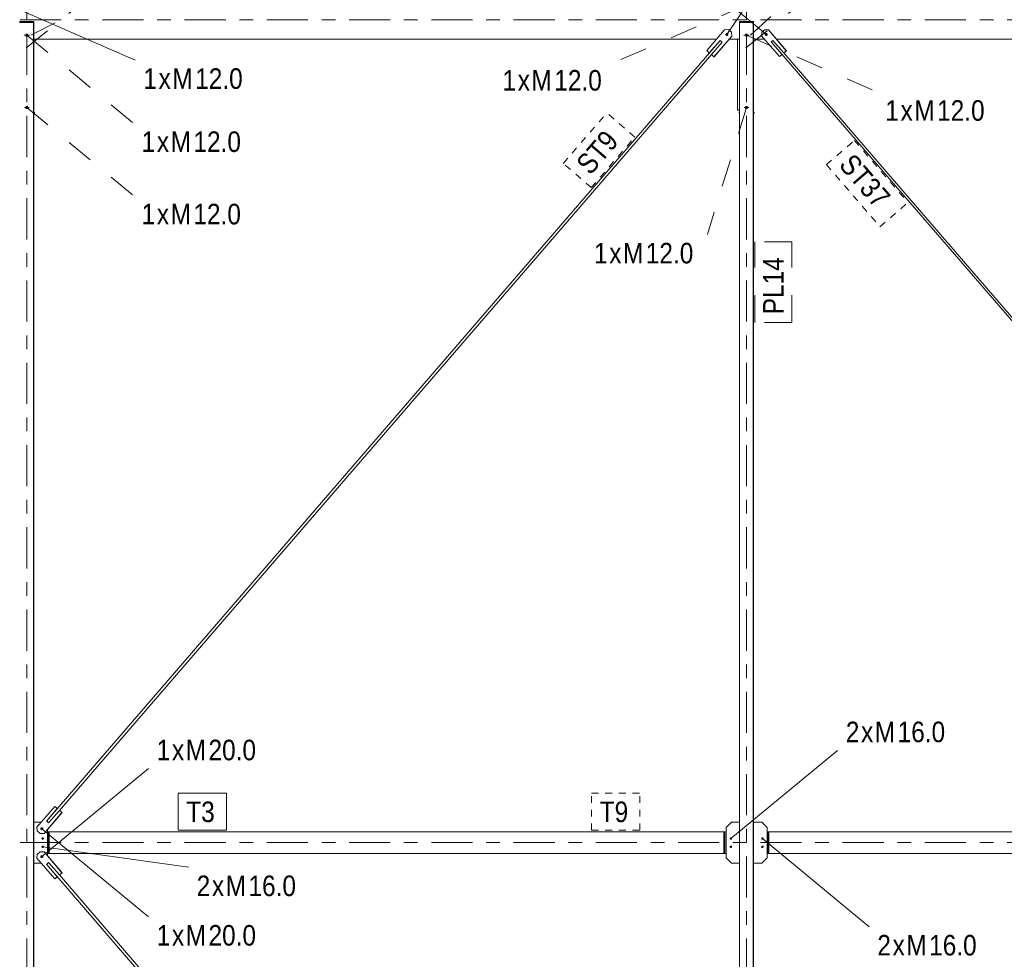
# Model space of a CAD drawing. Header units: millimetres. Extents: x -54 to 556, y -102 to 998.
# Tile 22 of 34: x 52 to 124, y 761 to 830. Entities that reach past the tile are written whole.
import ezdxf

# ---------------------------------------------------------------- set-up
doc = ezdxf.new("R2010")
doc.units = ezdxf.units.MM
for name, pattern in [('XKITLINE00', [0]), ('XKITLINE02', [4, 2, -2]), ('XKITLINE03', [6, 3, -1, 1, -1]), ('XKITLINE04', [3, 0.5, -0.5, 0.5, -0.5, 0.5, -0.5])]:
    doc.linetypes.add(name, pattern=pattern)
for name, color, linetype, lineweight in [('Element', 2, 'Continuous', 0), ('Spoina', 1, 'Continuous', 0), ('Znak elementu', 2, 'Continuous', 0), ('Znak śruby', 4, 'Continuous', 0), ('Śruba', 3, 'Continuous', 0)]:
    doc.layers.add(name, color=color, linetype=linetype, lineweight=lineweight)
doc.styles.add('ARIAL', font='ARIAL.TTF')

msp = doc.modelspace()

# ---------------------------------------------------------------- hatches: boundary and pattern name
at = {"layer": 'Śruba'}
for points in [[(103.6674777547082, 828.9298519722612), (103.6658951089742, 828.9191738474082), (103.6632739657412, 828.908702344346), (103.6596395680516, 828.8985383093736), (103.6550269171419, 828.888779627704), (103.6494804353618, 828.8795202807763), (103.643053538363, 828.870849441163), (103.6358081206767, 828.8628506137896), (103.6278139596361, 828.8556008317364), (103.6191480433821, 828.8491699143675), (103.6098938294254, 828.8436197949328), (103.6001404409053, 828.8390039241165), (103.5899818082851, 828.8353667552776), (103.57951576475, 828.8327433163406), (103.5688431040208, 828.8311588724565), (103.5580666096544, 828.8306286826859), (103.5472900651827, 828.8311578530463), (103.53661725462, 828.8327412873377), (103.5261509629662, 828.8353637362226), (103.5159919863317, 828.8389999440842), (103.5062381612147, 828.8436148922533), (103.4969834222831, 828.8491641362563), (103.4883168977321, 828.8555942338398), (103.4803220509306, 828.862843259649), (103.4730758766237, 828.8708414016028), (103.4666481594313, 828.8795116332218), (103.4611008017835, 828.888770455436), (103.4564872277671, 828.898528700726), (103.4528518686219, 828.9086923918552), (103.4502297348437, 828.919163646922), (103.4486460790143, 828.9298416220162), (103.4481161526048, 828.9406234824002), (103.4486450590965, 828.9514053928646), (103.4502277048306, 828.9620835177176), (103.4528488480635, 828.9725550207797), (103.4564832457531, 828.9827190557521), (103.4610958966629, 828.9924777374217), (103.4666423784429, 829.0017370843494), (103.4730692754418, 829.0104079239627), (103.4803146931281, 829.0184067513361), (103.4883088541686, 829.0256565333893), (103.4969747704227, 829.0320874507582), (103.5062289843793, 829.0376375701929), (103.5159823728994, 829.0422534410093), (103.5261410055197, 829.0458906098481), (103.5366070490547, 829.0485140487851), (103.5472797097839, 829.0500984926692), (103.5580562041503, 829.0506286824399), (103.5688327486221, 829.0500995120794), (103.5795055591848, 829.048516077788), (103.5899718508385, 829.0458936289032), (103.6001308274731, 829.0422574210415), (103.6098846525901, 829.0376424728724), (103.6191393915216, 829.0320932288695), (103.6278059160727, 829.0256631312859), (103.6358007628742, 829.0184141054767), (103.643046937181, 829.010415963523), (103.6494746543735, 829.001745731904), (103.6550220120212, 828.9924869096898), (103.6596355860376, 828.9827286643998), (103.6632709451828, 828.9725649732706), (103.665893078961, 828.9620937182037), (103.6674767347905, 828.9514157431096), (103.6680066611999, 828.9406338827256)], [(106.5410575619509, 828.9306615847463), (106.5395621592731, 828.9199708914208), (106.5370265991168, 828.909478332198), (106.5334753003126, 828.8992849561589), (106.5289424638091, 828.8894889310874), (106.5234717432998, 828.8801845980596), (106.5171158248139, 828.8714615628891), (106.5099359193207, 828.863403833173), (106.5020011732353, 828.8560890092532), (106.4933880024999, 828.8495875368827), (106.4841793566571, 828.8439620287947), (106.4744639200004, 828.8392666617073), (106.4643352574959, 828.835546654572), (106.4538909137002, 828.8328378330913), (106.4432314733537, 828.8311662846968), (106.4324595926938, 828.8305481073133), (106.4216790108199, 828.830989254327), (106.4109935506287, 828.832485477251), (106.400506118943, 828.8350223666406), (106.390317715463, 828.8385754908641), (106.3805264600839, 828.8431106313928), (106.3712266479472, 828.8485841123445), (106.3625078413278, 828.8549432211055), (106.3544540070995, 828.862126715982), (106.3471427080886, 828.8700654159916), (106.3406443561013, 828.8786828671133), (106.3350215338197, 828.8878960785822), (106.3303283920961, 828.8976163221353), (106.3266101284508, 828.9077499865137), (106.3239025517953, 828.9181994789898), (106.3222317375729, 828.9288641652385), (106.321613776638, 828.9396413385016), (106.3220546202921, 828.950427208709), (106.3235500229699, 828.9611179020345), (106.3260855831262, 828.9716104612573), (106.3296368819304, 828.9818038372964), (106.3341697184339, 828.9915998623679), (106.3396404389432, 829.0009041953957), (106.3459963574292, 829.0096272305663), (106.3531762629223, 829.0176849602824), (106.3611110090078, 829.0249997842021), (106.3697241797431, 829.0315012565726), (106.3789328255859, 829.0371267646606), (106.3886482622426, 829.0418221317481), (106.3987769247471, 829.0455421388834), (106.4092212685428, 829.048250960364), (106.4198807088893, 829.0499225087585), (106.4306525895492, 829.050540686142), (106.4414331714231, 829.0500995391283), (106.4521186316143, 829.0486033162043), (106.4626060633, 829.0460664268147), (106.47279446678, 829.0425133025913), (106.4825857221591, 829.0379781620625), (106.4918855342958, 829.0325046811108), (106.5006043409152, 829.0261455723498), (106.5086581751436, 829.0189620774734), (106.5159694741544, 829.0110233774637), (106.5224678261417, 829.002405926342), (106.5280906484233, 828.9931927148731), (106.5327837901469, 828.9834724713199), (106.5365020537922, 828.9733388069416), (106.5392096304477, 828.9628893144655), (106.5408804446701, 828.9522246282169), (106.541498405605, 828.9414474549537)], [(53.69062084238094, 771.0099248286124), (53.68906590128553, 770.9992426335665), (53.68647192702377, 770.9887643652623), (53.68286390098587, 770.9785909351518), (53.6782765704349, 770.9688203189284), (53.67275411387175, 770.9595466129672), (53.66634971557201, 770.9508591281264), (53.65912505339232, 770.9428415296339), (53.65114970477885, 770.9355710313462), (53.64250047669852, 770.929117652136), (53.63326066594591, 770.9235435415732), (53.62351925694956, 770.9189023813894), (53.61337006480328, 770.9152388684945), (53.60291083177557, 770.9125882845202), (53.59224228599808, 770.9109761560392), (53.58146717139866, 770.91041800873), (53.57068925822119, 770.9109192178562), (53.56001234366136, 770.9124749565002), (53.54953925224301, 770.9150702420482), (53.53937084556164, 770.9186800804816), (53.52960505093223, 770.9232697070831), (53.52033591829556, 770.9287949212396), (53.51165271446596, 770.9352025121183), (53.50363906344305, 770.9424307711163), (53.49637214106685, 770.9504100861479), (53.48992193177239, 770.9590636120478), (53.48435055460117, 770.9683080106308), (53.47971166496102, 770.9780542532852), (53.47604993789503, 770.9882084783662), (53.47340063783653, 770.9986728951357), (53.47178927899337, 771.0093467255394), (53.47123137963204, 771.0201271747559), (53.4717323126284, 771.030910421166), (53.47328725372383, 771.041592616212), (53.47588122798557, 771.0520708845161), (53.47948925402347, 771.0622443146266), (53.48407658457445, 771.0720149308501), (53.48959904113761, 771.0812886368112), (53.49600343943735, 771.0899761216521), (53.50322810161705, 771.0979937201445), (53.5112034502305, 771.1052642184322), (53.51985267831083, 771.1117175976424), (53.52909248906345, 771.1172917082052), (53.53883389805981, 771.121932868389), (53.54898309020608, 771.1255963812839), (53.55944232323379, 771.1282469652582), (53.57011086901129, 771.1298590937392), (53.5808859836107, 771.1304172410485), (53.59166389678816, 771.1299160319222), (53.60234081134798, 771.1283602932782), (53.61281390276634, 771.1257650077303), (53.6229823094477, 771.1221551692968), (53.63274810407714, 771.1175655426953), (53.6420172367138, 771.1120403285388), (53.65070044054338, 771.1056327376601), (53.6587140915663, 771.0984044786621), (53.66598101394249, 771.0904251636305), (53.67243122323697, 771.0817716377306), (53.67800260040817, 771.0725272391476), (53.68264149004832, 771.0627809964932), (53.68630321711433, 771.0526267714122), (53.68895251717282, 771.0421623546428), (53.69056387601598, 771.031488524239), (53.69112177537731, 771.0207080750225)], [(53.73978601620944, 770.2911784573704), (53.73849071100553, 770.2824418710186), (53.73634573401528, 770.2738743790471), (53.73337174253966, 770.2655584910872), (53.72959737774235, 770.2575742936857), (53.7250589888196, 770.2499986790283), (53.71980028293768, 770.2429046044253), (53.71387190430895, 770.2363603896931), (53.70733094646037, 770.2304290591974), (53.70024040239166, 770.2251677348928), (53.69266855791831, 770.2206270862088), (53.6846883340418, 770.216850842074), (53.67637658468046, 770.2138753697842), (53.66781335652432, 770.2117293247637), (53.65908111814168, 770.2104333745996), (53.65026396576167, 770.21), (53.64144681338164, 770.2104333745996), (53.632714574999, 770.2117293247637), (53.62415134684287, 770.2138753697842), (53.61583959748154, 770.216850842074), (53.60785937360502, 770.2206270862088), (53.60028752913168, 770.2251677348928), (53.59319698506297, 770.2304290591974), (53.58665602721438, 770.2363603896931), (53.58072764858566, 770.2429046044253), (53.57546894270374, 770.2499986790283), (53.57093055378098, 770.2575742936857), (53.56715618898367, 770.2655584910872), (53.56418219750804, 770.2738743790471), (53.5620372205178, 770.2824418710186), (53.56074191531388, 770.2911784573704), (53.56030875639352, 770.3000000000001), (53.56074191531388, 770.3088215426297), (53.5620372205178, 770.3175581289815), (53.56418219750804, 770.326125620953), (53.56715618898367, 770.334441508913), (53.57093055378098, 770.3424257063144), (53.57546894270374, 770.3500013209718), (53.58072764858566, 770.3570953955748), (53.58665602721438, 770.3636396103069), (53.59319698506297, 770.3695709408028), (53.60028752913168, 770.3748322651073), (53.60785937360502, 770.3793729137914), (53.61583959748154, 770.3831491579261), (53.62415134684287, 770.3861246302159), (53.63271457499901, 770.3882706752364), (53.64144681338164, 770.3895666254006), (53.65026396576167, 770.3900000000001), (53.65908111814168, 770.3895666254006), (53.66781335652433, 770.3882706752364), (53.67637658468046, 770.3861246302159), (53.6846883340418, 770.3831491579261), (53.69266855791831, 770.3793729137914), (53.70024040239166, 770.3748322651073), (53.70733094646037, 770.3695709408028), (53.71387190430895, 770.3636396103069), (53.71980028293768, 770.3570953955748), (53.7250589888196, 770.3500013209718), (53.72959737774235, 770.3424257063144), (53.73337174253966, 770.334441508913), (53.73634573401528, 770.326125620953), (53.73849071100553, 770.3175581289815), (53.73978601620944, 770.3088215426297), (53.74021917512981, 770.3000000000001)], [(103.9400921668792, 770.2911784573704), (103.9387968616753, 770.2824418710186), (103.936651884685, 770.2738743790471), (103.9336778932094, 770.2655584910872), (103.9299035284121, 770.2575742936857), (103.9253651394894, 770.2499986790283), (103.9201064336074, 770.2429046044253), (103.9141780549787, 770.2363603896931), (103.9076370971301, 770.2304290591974), (103.9005465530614, 770.2251677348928), (103.8929747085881, 770.2206270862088), (103.8849944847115, 770.216850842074), (103.8766827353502, 770.2138753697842), (103.8681195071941, 770.2117293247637), (103.8593872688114, 770.2104333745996), (103.8505701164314, 770.21), (103.8417529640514, 770.2104333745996), (103.8330207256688, 770.2117293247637), (103.8244574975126, 770.2138753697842), (103.8161457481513, 770.216850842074), (103.8081655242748, 770.2206270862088), (103.8005936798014, 770.2251677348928), (103.7935031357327, 770.2304290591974), (103.7869621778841, 770.2363603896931), (103.7810337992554, 770.2429046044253), (103.7757750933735, 770.2499986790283), (103.7712367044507, 770.2575742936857), (103.7674623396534, 770.2655584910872), (103.7644883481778, 770.2738743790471), (103.7623433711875, 770.2824418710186), (103.7610480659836, 770.2911784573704), (103.7606149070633, 770.3000000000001), (103.7610480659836, 770.3088215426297), (103.7623433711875, 770.3175581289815), (103.7644883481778, 770.326125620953), (103.7674623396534, 770.334441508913), (103.7712367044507, 770.3424257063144), (103.7757750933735, 770.3500013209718), (103.7810337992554, 770.3570953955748), (103.7869621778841, 770.3636396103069), (103.7935031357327, 770.3695709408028), (103.8005936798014, 770.3748322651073), (103.8081655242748, 770.3793729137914), (103.8161457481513, 770.3831491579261), (103.8244574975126, 770.3861246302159), (103.8330207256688, 770.3882706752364), (103.8417529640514, 770.3895666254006), (103.8505701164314, 770.3900000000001), (103.8593872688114, 770.3895666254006), (103.8681195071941, 770.3882706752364), (103.8766827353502, 770.3861246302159), (103.8849944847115, 770.3831491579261), (103.8929747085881, 770.3793729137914), (103.9005465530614, 770.3748322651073), (103.9076370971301, 770.3695709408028), (103.9141780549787, 770.3636396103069), (103.9201064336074, 770.3570953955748), (103.9253651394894, 770.3500013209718), (103.9299035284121, 770.3424257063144), (103.9336778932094, 770.334441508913), (103.936651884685, 770.326125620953), (103.9387968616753, 770.3175581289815), (103.9400921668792, 770.3088215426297), (103.9405253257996, 770.3000000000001)], [(106.2390359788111, 770.2911784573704), (106.237740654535, 770.2824418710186), (106.2355956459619, 770.2738743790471), (106.2326216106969, 770.2655584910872), (106.2288471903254, 770.2575742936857), (106.224308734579, 770.2499986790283), (106.2190499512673, 770.2429046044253), (106.2131214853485, 770.2363603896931), (106.2065804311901, 770.2304290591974), (106.1994897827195, 770.2251677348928), (106.1919178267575, 770.2206270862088), (106.1839374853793, 770.216850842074), (106.1756256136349, 770.2138753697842), (106.1670622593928, 770.2117293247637), (106.1583298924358, 770.2104333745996), (106.1495126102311, 770.21), (106.1406953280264, 770.2104333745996), (106.1319629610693, 770.2117293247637), (106.1233996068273, 770.2138753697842), (106.1150877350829, 770.216850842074), (106.1071073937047, 770.2206270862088), (106.0995354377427, 770.2251677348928), (106.0924447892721, 770.2304290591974), (106.0859037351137, 770.2363603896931), (106.0799752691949, 770.2429046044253), (106.0747164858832, 770.2499986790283), (106.0701780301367, 770.2575742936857), (106.0664036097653, 770.2655584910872), (106.0634295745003, 770.2738743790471), (106.0612845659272, 770.2824418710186), (106.059989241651, 770.2911784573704), (106.0595560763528, 770.3000000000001), (106.059989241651, 770.3088215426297), (106.0612845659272, 770.3175581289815), (106.0634295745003, 770.326125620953), (106.0664036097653, 770.334441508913), (106.0701780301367, 770.3424257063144), (106.0747164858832, 770.3500013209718), (106.0799752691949, 770.3570953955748), (106.0859037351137, 770.3636396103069), (106.0924447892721, 770.3695709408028), (106.0995354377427, 770.3748322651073), (106.1071073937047, 770.3793729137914), (106.1150877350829, 770.3831491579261), (106.1233996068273, 770.3861246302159), (106.1319629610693, 770.3882706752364), (106.1406953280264, 770.3895666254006), (106.1495126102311, 770.3900000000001), (106.1583298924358, 770.3895666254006), (106.1670622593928, 770.3882706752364), (106.1756256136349, 770.3861246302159), (106.1839374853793, 770.3831491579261), (106.1919178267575, 770.3793729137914), (106.1994897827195, 770.3748322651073), (106.2065804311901, 770.3695709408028), (106.2131214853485, 770.3636396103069), (106.2190499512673, 770.3570953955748), (106.224308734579, 770.3500013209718), (106.2288471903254, 770.3424257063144), (106.2326216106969, 770.334441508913), (106.2355956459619, 770.326125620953), (106.237740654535, 770.3175581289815), (106.2390359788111, 770.3088215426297), (106.2394691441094, 770.3000000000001)], [(53.73978601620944, 769.6911784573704), (53.73849071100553, 769.6824418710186), (53.73634573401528, 769.6738743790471), (53.73337174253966, 769.6655584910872), (53.72959737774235, 769.6575742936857), (53.7250589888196, 769.6499986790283), (53.71980028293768, 769.6429046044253), (53.71387190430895, 769.6363603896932), (53.70733094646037, 769.6304290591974), (53.70024040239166, 769.6251677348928), (53.69266855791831, 769.6206270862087), (53.6846883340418, 769.616850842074), (53.67637658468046, 769.6138753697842), (53.66781335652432, 769.6117293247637), (53.65908111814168, 769.6104333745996), (53.65026396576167, 769.61), (53.64144681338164, 769.6104333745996), (53.632714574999, 769.6117293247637), (53.62415134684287, 769.6138753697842), (53.61583959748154, 769.616850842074), (53.60785937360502, 769.6206270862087), (53.60028752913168, 769.6251677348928), (53.59319698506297, 769.6304290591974), (53.58665602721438, 769.6363603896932), (53.58072764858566, 769.6429046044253), (53.57546894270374, 769.6499986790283), (53.57093055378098, 769.6575742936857), (53.56715618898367, 769.6655584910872), (53.56418219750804, 769.6738743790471), (53.5620372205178, 769.6824418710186), (53.56074191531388, 769.6911784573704), (53.56030875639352, 769.7), (53.56074191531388, 769.7088215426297), (53.5620372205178, 769.7175581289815), (53.56418219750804, 769.726125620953), (53.56715618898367, 769.7344415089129), (53.57093055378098, 769.7424257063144), (53.57546894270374, 769.7500013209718), (53.58072764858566, 769.7570953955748), (53.58665602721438, 769.7636396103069), (53.59319698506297, 769.7695709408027), (53.60028752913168, 769.7748322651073), (53.60785937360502, 769.7793729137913), (53.61583959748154, 769.7831491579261), (53.62415134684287, 769.7861246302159), (53.63271457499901, 769.7882706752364), (53.64144681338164, 769.7895666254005), (53.65026396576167, 769.7900000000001), (53.65908111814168, 769.7895666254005), (53.66781335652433, 769.7882706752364), (53.67637658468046, 769.7861246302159), (53.6846883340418, 769.7831491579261), (53.69266855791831, 769.7793729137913), (53.70024040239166, 769.7748322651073), (53.70733094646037, 769.7695709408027), (53.71387190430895, 769.7636396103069), (53.71980028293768, 769.7570953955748), (53.7250589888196, 769.7500013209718), (53.72959737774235, 769.7424257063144), (53.73337174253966, 769.7344415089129), (53.73634573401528, 769.726125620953), (53.73849071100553, 769.7175581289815), (53.73978601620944, 769.7088215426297), (53.74021917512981, 769.7)], [(103.9400921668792, 769.6911784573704), (103.9387968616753, 769.6824418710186), (103.936651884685, 769.6738743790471), (103.9336778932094, 769.6655584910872), (103.9299035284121, 769.6575742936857), (103.9253651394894, 769.6499986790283), (103.9201064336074, 769.6429046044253), (103.9141780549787, 769.6363603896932), (103.9076370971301, 769.6304290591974), (103.9005465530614, 769.6251677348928), (103.8929747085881, 769.6206270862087), (103.8849944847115, 769.616850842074), (103.8766827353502, 769.6138753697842), (103.8681195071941, 769.6117293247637), (103.8593872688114, 769.6104333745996), (103.8505701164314, 769.61), (103.8417529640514, 769.6104333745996), (103.8330207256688, 769.6117293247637), (103.8244574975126, 769.6138753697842), (103.8161457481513, 769.616850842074), (103.8081655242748, 769.6206270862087), (103.8005936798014, 769.6251677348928), (103.7935031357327, 769.6304290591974), (103.7869621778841, 769.6363603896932), (103.7810337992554, 769.6429046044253), (103.7757750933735, 769.6499986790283), (103.7712367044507, 769.6575742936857), (103.7674623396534, 769.6655584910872), (103.7644883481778, 769.6738743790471), (103.7623433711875, 769.6824418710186), (103.7610480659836, 769.6911784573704), (103.7606149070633, 769.7), (103.7610480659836, 769.7088215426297), (103.7623433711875, 769.7175581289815), (103.7644883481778, 769.726125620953), (103.7674623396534, 769.7344415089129), (103.7712367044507, 769.7424257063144), (103.7757750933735, 769.7500013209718), (103.7810337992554, 769.7570953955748), (103.7869621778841, 769.7636396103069), (103.7935031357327, 769.7695709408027), (103.8005936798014, 769.7748322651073), (103.8081655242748, 769.7793729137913), (103.8161457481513, 769.7831491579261), (103.8244574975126, 769.7861246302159), (103.8330207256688, 769.7882706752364), (103.8417529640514, 769.7895666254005), (103.8505701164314, 769.7900000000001), (103.8593872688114, 769.7895666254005), (103.8681195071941, 769.7882706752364), (103.8766827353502, 769.7861246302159), (103.8849944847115, 769.7831491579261), (103.8929747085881, 769.7793729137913), (103.9005465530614, 769.7748322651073), (103.9076370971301, 769.7695709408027), (103.9141780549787, 769.7636396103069), (103.9201064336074, 769.7570953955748), (103.9253651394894, 769.7500013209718), (103.9299035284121, 769.7424257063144), (103.9336778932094, 769.7344415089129), (103.936651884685, 769.726125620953), (103.9387968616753, 769.7175581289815), (103.9400921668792, 769.7088215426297), (103.9405253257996, 769.7)], [(106.2390359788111, 769.6911784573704), (106.237740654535, 769.6824418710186), (106.2355956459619, 769.6738743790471), (106.2326216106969, 769.6655584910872), (106.2288471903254, 769.6575742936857), (106.224308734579, 769.6499986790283), (106.2190499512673, 769.6429046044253), (106.2131214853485, 769.6363603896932), (106.2065804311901, 769.6304290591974), (106.1994897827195, 769.6251677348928), (106.1919178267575, 769.6206270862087), (106.1839374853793, 769.616850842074), (106.1756256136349, 769.6138753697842), (106.1670622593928, 769.6117293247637), (106.1583298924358, 769.6104333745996), (106.1495126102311, 769.61), (106.1406953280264, 769.6104333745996), (106.1319629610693, 769.6117293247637), (106.1233996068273, 769.6138753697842), (106.1150877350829, 769.616850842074), (106.1071073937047, 769.6206270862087), (106.0995354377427, 769.6251677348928), (106.0924447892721, 769.6304290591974), (106.0859037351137, 769.6363603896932), (106.0799752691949, 769.6429046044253), (106.0747164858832, 769.6499986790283), (106.0701780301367, 769.6575742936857), (106.0664036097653, 769.6655584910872), (106.0634295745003, 769.6738743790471), (106.0612845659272, 769.6824418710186), (106.059989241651, 769.6911784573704), (106.0595560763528, 769.7), (106.059989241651, 769.7088215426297), (106.0612845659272, 769.7175581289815), (106.0634295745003, 769.726125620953), (106.0664036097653, 769.7344415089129), (106.0701780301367, 769.7424257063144), (106.0747164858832, 769.7500013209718), (106.0799752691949, 769.7570953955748), (106.0859037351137, 769.7636396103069), (106.0924447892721, 769.7695709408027), (106.0995354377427, 769.7748322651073), (106.1071073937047, 769.7793729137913), (106.1150877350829, 769.7831491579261), (106.1233996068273, 769.7861246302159), (106.1319629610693, 769.7882706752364), (106.1406953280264, 769.7895666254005), (106.1495126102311, 769.7900000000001), (106.1583298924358, 769.7895666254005), (106.1670622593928, 769.7882706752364), (106.1756256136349, 769.7861246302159), (106.1839374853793, 769.7831491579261), (106.1919178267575, 769.7793729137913), (106.1994897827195, 769.7748322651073), (106.2065804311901, 769.7695709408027), (106.2131214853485, 769.7636396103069), (106.2190499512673, 769.7570953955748), (106.224308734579, 769.7500013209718), (106.2288471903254, 769.7424257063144), (106.2326216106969, 769.7344415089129), (106.2355956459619, 769.726125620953), (106.237740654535, 769.7175581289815), (106.2390359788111, 769.7088215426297), (106.2394691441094, 769.7)], [(53.6905601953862, 768.9685118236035), (53.68894850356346, 768.9578380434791), (53.68629887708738, 768.9473737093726), (53.68263683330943, 768.9372195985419), (53.67799763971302, 768.9274735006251), (53.67242597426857, 768.9182292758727), (53.66597549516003, 768.9095759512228), (53.65870832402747, 768.9015968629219), (53.65069444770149, 768.8943688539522), (53.64201104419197, 768.8879615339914), (53.63274173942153, 768.8824366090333), (53.62297580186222, 768.8778472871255), (53.61280728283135, 768.8742377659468), (53.60233411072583, 768.871642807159), (53.5916571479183, 768.8700874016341), (53.5808792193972, 768.8695865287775), (53.570104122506, 768.8701450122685), (53.55943562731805, 768.871757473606), (53.54897647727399, 768.8744083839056), (53.53882739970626, 768.8780722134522), (53.52908613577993, 768.8827136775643), (53.51984649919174, 768.8882880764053), (53.51119747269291, 768.8947417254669), (53.50322235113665, 768.902012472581), (53.49599793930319, 768.910030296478), (53.48959381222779, 768.918717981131), (53.48407164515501, 768.9279918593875), (53.47948461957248, 768.9377626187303), (53.4758769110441, 768.9479361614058), (53.47328326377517, 768.9584145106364), (53.47172865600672, 768.9690967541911), (53.47122805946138, 768.9798800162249), (53.47178629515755, 768.9906604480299), (53.47339798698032, 769.0013342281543), (53.47604761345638, 769.0117985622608), (53.47970965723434, 769.0219526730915), (53.48434885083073, 769.0316987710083), (53.48992051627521, 769.0409429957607), (53.49637099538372, 769.0495963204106), (53.50363816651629, 769.0575754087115), (53.51165204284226, 769.0648034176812), (53.52033544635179, 769.071210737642), (53.52960475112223, 769.0767356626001), (53.53937068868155, 769.0813249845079), (53.54953920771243, 769.0849345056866), (53.56001237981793, 769.0875294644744), (53.57068934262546, 769.0890848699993), (53.58146727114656, 769.0895857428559), (53.59224236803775, 769.0890272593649), (53.60291086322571, 769.0874147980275), (53.61337001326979, 769.0847638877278), (53.6235190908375, 769.0811000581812), (53.63326035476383, 769.0764585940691), (53.64249999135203, 769.0708841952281), (53.65114901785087, 769.0644305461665), (53.65912413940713, 769.0571597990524), (53.66634855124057, 769.0491419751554), (53.67275267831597, 769.0404542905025), (53.67827484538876, 769.0311804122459), (53.68286187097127, 769.0214096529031), (53.68646957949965, 769.0112361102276), (53.6890632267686, 769.000757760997), (53.69061783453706, 768.9900755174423), (53.69111843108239, 768.9792922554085)]]:
    msp.add_hatch(color=256, dxfattribs=at).paths.add_polyline_path(points, flags=17)

# ---------------------------------------------------------------- linework, layer by layer
at = {"layer": 'Element', "linetype": 'XKITLINE00', "lineweight": 0}
for p, q in [((52.97026796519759, 829.8199999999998), (51.97076563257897, 829.8199999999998)), ((52.99960481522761, 829.8999999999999), (51.97171198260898, 829.8999999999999)), ((51.97171198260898, 829.8199999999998), (51.97171198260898, 829.8999999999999)), ((52.97026796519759, 710.1800000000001), (52.97026796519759, 829.8199999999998)), ((52.97279156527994, 829.8199999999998), (52.97026796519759, 829.8199999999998)), ((52.9712143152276, 829.8199999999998), (52.9712143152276, 829.8999999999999)), ((52.99960481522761, 829.8199999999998), (52.9712143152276, 829.8199999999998)), ((52.97279156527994, 710.1800000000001), (52.97279156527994, 829.8199999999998)), ((52.99802756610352, 710.1800000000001), (52.99802756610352, 829.8199999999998)), ((52.99802756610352, 829.8199999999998), (53.00055116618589, 829.8199999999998)), ((52.99960481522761, 829.8199999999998), (52.99960481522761, 829.8999999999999)), ((53.00055116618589, 710.1800000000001), (53.00055116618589, 829.8199999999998)), ((104.4699661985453, 710.1800000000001), (104.4699661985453, 829.8199999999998)), ((105.4694685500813, 829.8199999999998), (104.4699661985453, 829.8199999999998)), ((105.49880484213, 829.8999999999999), (104.4709125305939, 829.8999999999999)), ((104.4709125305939, 829.8199999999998), (104.4709125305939, 829.8999999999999)), ((105.4694685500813, 710.1800000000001), (105.4694685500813, 829.8199999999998)), ((105.4719921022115, 829.8199999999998), (105.4694685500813, 829.8199999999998)), ((105.47041488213, 829.8199999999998), (105.47041488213, 829.8999999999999)), ((105.49880484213, 829.8199999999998), (105.47041488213, 829.8199999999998)), ((105.4719921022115, 710.1800000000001), (105.4719921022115, 829.8199999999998)), ((105.4972276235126, 710.1800000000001), (105.4972276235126, 829.8199999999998)), ((105.4972276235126, 829.8199999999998), (105.4997511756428, 829.8199999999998)), ((105.49880484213, 829.8199999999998), (105.49880484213, 829.8999999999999)), ((105.4997511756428, 710.1800000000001), (105.4997511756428, 829.8199999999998)), ((102.0849662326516, 827.7689595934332), (103.3912529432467, 829.282866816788)), ((103.3912529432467, 829.282866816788), (103.6731969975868, 829.3035638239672)), ((103.6782442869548, 829.303564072), (103.6731969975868, 829.3035638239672)), ((103.6731969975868, 829.3035638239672), (103.9001262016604, 829.1075611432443)), ((103.9051734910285, 829.107561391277), (103.6782442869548, 829.303564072)), ((103.9051734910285, 829.107561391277), (103.9001262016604, 829.1075611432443)), ((103.9001262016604, 829.1075611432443), (103.9208129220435, 828.8254766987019)), ((103.9258602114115, 828.8254769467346), (103.9051734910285, 829.107561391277)), ((106.0839295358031, 828.8384575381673), (106.1046141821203, 829.1205419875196)), ((106.1046141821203, 829.1205419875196), (106.3012902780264, 829.2904144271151)), ((106.3012902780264, 829.2904144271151), (106.3063018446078, 829.2904555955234)), ((106.3012902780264, 829.2904144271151), (106.5832364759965, 829.269717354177)), ((106.3058653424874, 829.2900785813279), (106.3063018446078, 829.2904555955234)), ((106.3063018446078, 829.2904555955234), (106.588248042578, 829.2697585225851)), ((106.588248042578, 829.2697585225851), (106.5832364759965, 829.269717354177)), ((106.5832364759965, 829.269717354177), (107.8895442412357, 827.7558098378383)), ((106.588248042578, 829.2697585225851), (107.8945558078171, 827.7558510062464)), ((53.00054635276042, 828.6000000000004), (102.8020359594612, 828.6000000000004)), ((53.93252609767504, 771.5777723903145), (103.0592853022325, 828.5127251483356)), ((103.0578825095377, 828.5139367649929), (102.2741105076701, 827.6055924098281)), ((102.4253819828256, 827.4749365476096), (103.2091539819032, 828.3832809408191)), ((103.9208129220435, 828.8254766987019), (102.6145262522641, 827.3115694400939)), ((103.9258602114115, 828.8254769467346), (102.6195735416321, 827.3115696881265)), ((103.0578825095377, 828.5139367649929), (103.1728042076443, 828.4146768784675)), ((103.0970204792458, 828.4799213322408), (103.0911121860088, 828.4852356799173)), ((103.1346957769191, 828.4470481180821), (103.0970204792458, 828.4799213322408)), ((103.172731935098, 828.4145931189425), (103.1346957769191, 828.4470481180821)), ((103.1767706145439, 828.4112510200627), (103.172731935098, 828.4145931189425)), ((103.1767706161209, 828.4112510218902), (103.2091539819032, 828.3832809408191)), ((103.7313095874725, 828.6000000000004), (104.4699661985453, 828.6000000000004)), ((103.9258602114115, 828.8254769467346), (103.9208129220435, 828.8254766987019)), ((104.3395076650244, 823.4211693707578), (104.3395076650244, 828.6000000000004)), ((105.4997501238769, 828.6000000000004), (106.2896877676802, 828.6000000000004)), ((107.3902373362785, 827.3245499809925), (106.0839295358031, 828.8384575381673)), ((106.9166153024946, 828.5007872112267), (106.7955969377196, 828.3962616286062)), ((106.7955969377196, 828.3962616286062), (106.7983508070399, 828.3962842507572)), ((106.7955969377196, 828.3962616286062), (107.5793815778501, 827.4879171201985)), ((106.8059359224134, 828.4039003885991), (106.7983510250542, 828.396284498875)), ((155.9259124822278, 771.4613184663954), (106.7983510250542, 828.396284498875)), ((106.8277178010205, 828.4234794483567), (106.8059359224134, 828.4039003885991)), ((106.8578602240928, 828.4497754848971), (106.8277178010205, 828.4234794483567)), ((106.8882865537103, 828.4757424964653), (106.8578602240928, 828.4497754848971)), ((106.9108440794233, 828.4944226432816), (106.8882865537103, 828.4757424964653)), ((106.9177217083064, 828.4995049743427), (106.9108440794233, 828.4944226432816)), ((107.7003999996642, 827.5924426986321), (106.9166153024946, 828.5007872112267)), ((107.1661636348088, 828.6000000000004), (149.9341520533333, 828.6000000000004)), ((54.86772091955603, 772.3554603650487), (102.426871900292, 827.4736496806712)), ((102.2741105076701, 827.6055924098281), (102.0849662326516, 827.7689595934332)), ((102.2741105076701, 827.6055924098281), (102.2765593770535, 827.6055925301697)), ((102.6145262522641, 827.3115694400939), (102.4253819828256, 827.4749365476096)), ((107.5793815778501, 827.4879171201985), (107.3902373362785, 827.3245499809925)), ((107.39524890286, 827.3245911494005), (107.5830906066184, 827.4868332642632)), ((107.5793815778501, 827.4879171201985), (107.5821354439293, 827.487939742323)), ((107.8895442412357, 827.7558098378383), (107.7003999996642, 827.5924426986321)), ((107.7003999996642, 827.5924426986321), (107.7054115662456, 827.5924838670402)), ((155.2632150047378, 772.4742474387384), (107.7032731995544, 827.5924660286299)), ((107.8945558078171, 827.7558510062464), (107.7054115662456, 827.5924838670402)), ((107.8895442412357, 827.7558098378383), (107.8945558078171, 827.7558510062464)), ((102.6195735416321, 827.3115696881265), (102.6145262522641, 827.3115694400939)), ((107.3902373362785, 827.3245499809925), (107.39524890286, 827.3245911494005)), ((53.00055116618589, 823.2711687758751), (53.05030762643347, 823.2711687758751)), ((53.00055116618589, 823.2111687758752), (53.05030762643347, 823.2111687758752)), ((53.05030762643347, 823.2111687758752), (53.05030762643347, 823.2711687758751)), ((104.4699661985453, 823.4211693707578), (104.3395076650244, 823.4211693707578)), ((104.449507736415, 823.2711687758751), (104.4699661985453, 823.2711687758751)), ((104.449507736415, 823.2111687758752), (104.449507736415, 823.2711687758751)), ((104.449507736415, 823.2111687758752), (104.4699661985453, 823.2111687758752)), ((105.4997511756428, 823.2711687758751), (105.549507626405, 823.2711687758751)), ((105.4997511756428, 823.2111687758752), (105.549507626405, 823.2111687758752)), ((105.549507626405, 823.2111687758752), (105.549507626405, 823.2711687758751)), ((53.21842347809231, 771.1355698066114), (54.52471011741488, 772.6494770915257)), ((55.05427338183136, 772.1920866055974), (53.74798666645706, 770.6781793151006)), ((53.75301884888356, 770.6781926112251), (55.05930556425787, 772.192099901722)), ((54.71385537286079, 772.4861099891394), (53.93008339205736, 771.5777655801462)), ((54.08135614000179, 771.4471093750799), (54.86512812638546, 772.3554537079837)), ((54.52974229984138, 772.6494903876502), (54.52471011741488, 772.6494770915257)), ((54.52471011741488, 772.6494770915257), (54.71385537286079, 772.4861099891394)), ((54.71740700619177, 772.4874020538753), (54.52974229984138, 772.6494903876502)), ((54.71385537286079, 772.4861099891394), (54.71629843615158, 772.4861164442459)), ((54.87016030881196, 772.3554670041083), (54.86512812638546, 772.3554537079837)), ((54.86512812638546, 772.3554537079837), (55.05427338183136, 772.1920866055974)), ((55.05930556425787, 772.192099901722), (54.87016030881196, 772.3554670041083)), ((55.05930556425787, 772.192099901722), (55.05427338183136, 772.1920866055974)), ((53.00055430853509, 771.5000033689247), (53.53287780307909, 771.5000033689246)), ((53.93008339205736, 771.5777655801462), (53.93252646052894, 771.5777720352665)), ((53.93008339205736, 771.5777655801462), (53.96334067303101, 771.549040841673)), ((53.93252609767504, 771.5777723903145), (53.94199613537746, 771.5682396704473)), ((53.94199613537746, 771.5682396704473), (53.96921550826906, 771.5437565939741)), ((53.96921550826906, 771.5437565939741), (54.00689080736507, 771.5108833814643)), ((54.00689080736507, 771.5108833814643), (54.04492696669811, 771.4784283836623)), ((54.04492696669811, 771.4784283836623), (54.07313222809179, 771.4550878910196)), ((54.04894321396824, 771.4751048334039), (54.08135614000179, 771.4471093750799)), ((54.07313222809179, 771.4550878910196), (54.0823675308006, 771.448281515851)), ((103.5007689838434, 771.1000033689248), (103.9005720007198, 771.5000033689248)), ((103.9005720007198, 771.5000033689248), (104.4699661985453, 771.5000033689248)), ((105.4997543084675, 771.5000033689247), (106.09948859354, 771.5000033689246)), ((106.1045093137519, 771.5000033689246), (106.09948859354, 771.5000033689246)), ((106.09948859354, 771.5000033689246), (106.4992916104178, 771.1000033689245)), ((106.5043123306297, 771.1000033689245), (106.1045093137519, 771.5000033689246)), ((53.23911099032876, 770.8534853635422), (53.21842347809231, 771.1355698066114)), ((53.46604182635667, 770.657482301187), (53.23911099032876, 770.8534853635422)), ((53.74798666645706, 770.6781793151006), (53.46604182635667, 770.657482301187)), ((53.47107400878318, 770.6574955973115), (53.75301884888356, 770.6781926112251)), ((53.75301884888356, 770.6781926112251), (53.74798666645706, 770.6781793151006)), ((54.00009161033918, 769.0354804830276), (54.00009161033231, 770.9645208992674)), ((54.00511205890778, 770.7799999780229), (54.08174396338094, 770.7799999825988)), ((54.00511233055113, 769.0296475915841), (54.00511233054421, 770.9703537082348)), ((54.08174396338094, 770.8000000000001), (54.08174396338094, 769.2)), ((54.08174396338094, 770.8000000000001), (54.12172405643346, 770.8000000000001)), ((54.12172405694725, 769.2), (54.12172405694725, 770.8000000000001)), ((54.12172405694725, 770.8000000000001), (103.3425324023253, 770.8000000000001)), ((54.12172405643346, 770.8000000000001), (54.12172405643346, 769.2)), ((103.3425324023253, 770.8000000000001), (103.3425324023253, 769.2)), ((103.4058551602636, 770.8000000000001), (103.3425324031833, 770.8000000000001)), ((103.3425324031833, 769.2), (103.3425324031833, 770.8000000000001)), ((103.3825124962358, 769.2), (103.3825124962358, 770.8000000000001)), ((103.4058548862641, 770.779999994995), (103.5007689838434, 770.7799999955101)), ((103.4058551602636, 769.2), (103.4058551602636, 770.8000000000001)), ((103.4329848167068, 770.8000000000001), (103.4058551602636, 770.8000000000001)), ((103.4096405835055, 770.7799999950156), (103.4096405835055, 770.8000000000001)), ((103.4329848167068, 770.7799999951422), (103.4329848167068, 770.8000000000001)), ((103.5007689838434, 768.9000033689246), (103.5007689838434, 771.1000033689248)), ((106.5043123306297, 771.1000033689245), (106.4992916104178, 771.1000033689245)), ((106.4992916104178, 771.1000033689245), (106.4992916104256, 768.9000033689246)), ((106.5043123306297, 771.1000033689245), (106.5043123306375, 768.9000033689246)), ((106.5043407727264, 770.7799999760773), (106.5813474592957, 770.7799999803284)), ((106.5813474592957, 770.8000000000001), (106.5813474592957, 769.2)), ((106.5813474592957, 770.8000000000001), (106.6213281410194, 770.8000000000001)), ((106.6213281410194, 770.8000000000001), (106.6213281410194, 769.2)), ((106.6213281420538, 770.8000000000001), (106.6213281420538, 769.2)), ((106.6213281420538, 770.8000000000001), (155.8428187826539, 770.8000000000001)), ((52.99287232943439, 770.0400033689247), (52.97279156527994, 770.0400033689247)), ((52.97279156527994, 769.9600033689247), (52.99287232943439, 769.9600033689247)), ((52.99287232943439, 769.9600033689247), (52.99287232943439, 770.0400033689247)), ((53.47107400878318, 770.6574955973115), (53.46604182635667, 770.657482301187)), ((53.47069400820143, 770.6578238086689), (53.47107400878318, 770.6574955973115)), ((53.23910696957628, 769.1465177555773), (53.46603923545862, 769.3425220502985)), ((53.46603923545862, 769.3425220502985), (53.47107155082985, 769.3425086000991)), ((53.46603923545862, 769.3425220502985), (53.74798406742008, 769.321825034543)), ((53.4706917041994, 769.3421805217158), (53.47107155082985, 769.3425086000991)), ((53.47107155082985, 769.3425086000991), (53.75301638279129, 769.3218115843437)), ((53.75301638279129, 769.3218115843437), (53.74798406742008, 769.321825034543)), ((53.74798406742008, 769.321825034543), (55.05427061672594, 767.8079177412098)), ((53.75301638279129, 769.3218115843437), (55.05930293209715, 767.8079042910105)), ((105.4920723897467, 769.9209169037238), (105.4719921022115, 769.9209169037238)), ((105.4719921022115, 769.8409169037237), (105.4920723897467, 769.8409169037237)), ((105.4920723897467, 769.8409169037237), (105.4920723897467, 769.9209169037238)), ((53.21841944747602, 768.8644333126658), (53.23910696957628, 769.1465177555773)), ((54.52470603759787, 767.350526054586), (53.21841944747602, 768.8644333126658)), ((54.00511205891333, 769.2199999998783), (54.08174396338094, 769.2200000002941)), ((54.04492369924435, 768.5215753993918), (54.00688752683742, 768.4891204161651)), ((54.07312899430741, 768.5449158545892), (54.04492369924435, 768.5215753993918)), ((54.04893789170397, 768.5248972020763), (54.08135346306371, 768.5528949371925)), ((54.08236497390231, 768.5517226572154), (54.07312899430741, 768.5449158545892)), ((54.86512543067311, 767.6445505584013), (54.08135346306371, 768.5528949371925)), ((54.08174396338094, 769.2), (54.12172405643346, 769.2)), ((103.3425324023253, 769.2), (54.12172405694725, 769.2)), ((103.4058551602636, 769.2), (103.3425324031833, 769.2)), ((103.4058548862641, 769.2200000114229), (103.5007689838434, 769.2200000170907)), ((103.4058551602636, 769.2), (103.4329848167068, 769.2)), ((103.4096405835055, 769.2), (103.4096405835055, 769.220000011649)), ((103.4329848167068, 769.2), (103.4329848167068, 769.2200000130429)), ((103.9005720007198, 768.5000033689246), (103.5007689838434, 768.9000033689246)), ((106.4992916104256, 768.9000033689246), (106.0994885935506, 768.5000033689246)), ((106.5043123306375, 768.9000033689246), (106.1045093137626, 768.5000033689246)), ((106.4992916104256, 768.9000033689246), (106.5043123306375, 768.9000033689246)), ((106.504340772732, 769.219999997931), (106.5813474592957, 769.2199999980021)), ((106.5813474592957, 769.2), (106.6213281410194, 769.2)), ((106.6213281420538, 769.2), (155.8428187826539, 769.2)), ((53.00055430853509, 768.5000033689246), (53.53287064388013, 768.5000033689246)), ((53.93007928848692, 768.422237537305), (53.96333952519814, 768.4509648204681)), ((53.93007928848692, 768.422237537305), (53.93252261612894, 768.4222310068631)), ((53.93007928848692, 768.422237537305), (54.71385122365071, 767.5138932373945)), ((53.94199289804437, 768.4317640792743), (53.93252290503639, 768.4222313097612)), ((103.0592850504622, 711.4872751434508), (53.93252290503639, 768.4222313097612)), ((53.9692122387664, 768.4562471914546), (53.94199289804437, 768.4317640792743)), ((54.00688752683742, 768.4891204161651), (53.9692122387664, 768.4562471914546)), ((55.05427061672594, 767.8079177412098), (54.86512543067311, 767.6445505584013)), ((55.05930293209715, 767.8079042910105), (54.87015774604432, 767.6445371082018)), ((55.05427061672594, 767.8079177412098), (55.05930293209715, 767.8079042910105)), ((103.9005720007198, 768.5000033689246), (104.4699661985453, 768.5000033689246)), ((105.4997543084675, 768.5000033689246), (106.0994885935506, 768.5000033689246)), ((106.0994885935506, 768.5000033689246), (106.1045093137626, 768.5000033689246)), ((54.71385122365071, 767.5138932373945), (54.52470603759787, 767.350526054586)), ((54.52470603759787, 767.350526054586), (54.52973835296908, 767.3505126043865)), ((54.52973835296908, 767.3505126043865), (54.7174037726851, 767.512601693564)), ((54.71385122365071, 767.5138932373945), (54.71629454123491, 767.5138867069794)), ((54.86512543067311, 767.6445505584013), (54.87015774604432, 767.6445371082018)), ((102.4268716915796, 712.526350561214), (54.86771776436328, 767.6445432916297))]:
    msp.add_line(p, q, dxfattribs=at)
at = {"layer": 'Spoina', "linetype": 'XKITLINE03', "lineweight": 0}
for p, q in [((52.5, -20), (52.5, 960)), ((105, -20), (105, 960)), ((-20, 830), (439.9999560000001, 830)), ((-20, 770), (439.9999560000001, 770))]:
    msp.add_line(p, q, dxfattribs=at)
at = {"layer": 'Znak elementu', "linetype": 'XKITLINE02', "lineweight": 0}
for p, q in [((52.43540766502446, 827.9612937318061), (59.50640766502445, 833.6822937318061)), ((104.9346076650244, 827.9612937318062), (112.0056076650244, 833.6822937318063)), ((105.5995076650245, 807.9390496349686), (105.5995076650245, 813.8111687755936)), ((108.2995076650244, 813.8111687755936), (105.5995076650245, 813.8111687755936)), ((108.2995076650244, 807.9390496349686), (108.2995076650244, 813.8111687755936)), ((108.2995076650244, 807.9390496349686), (105.5995076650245, 807.9390496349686))]:
    msp.add_line(p, q, dxfattribs=at)
at = {"layer": 'Znak elementu', "linetype": 'XKITLINE04', "lineweight": 0}
for p, q in [((91.61892310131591, 819.5400852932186), (94.79955845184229, 823.2262499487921)), ((96.84376782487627, 821.4623882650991), (94.79955845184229, 823.2262499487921)), ((93.6631324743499, 817.7762236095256), (96.84376782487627, 821.4623882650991)), ((110.8193532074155, 819.4502495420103), (112.8635485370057, 821.2141275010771)), ((112.8635485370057, 821.2141275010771), (116.7710281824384, 816.6856670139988)), ((93.6631324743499, 817.7762236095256), (91.61892310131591, 819.5400852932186)), ((110.8193532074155, 819.4502495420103), (114.7268328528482, 814.921789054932)), ((114.7268328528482, 814.921789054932), (116.7710281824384, 816.6856670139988)), ((93.6809355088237, 773.6000000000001), (97.2151640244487, 773.6000000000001)), ((93.6809355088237, 770.9000000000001), (93.6809355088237, 773.6000000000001)), ((97.2151640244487, 770.9000000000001), (97.2151640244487, 773.6000000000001)), ((93.6809355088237, 770.9000000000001), (97.2151640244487, 770.9000000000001))]:
    msp.add_line(p, q, dxfattribs=at)
at = {"layer": 'Znak elementu', "linetype": 'XKITLINE00', "lineweight": 0}
for p, q in [((63.52172405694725, 773.6000000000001), (67.05595257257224, 773.6000000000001)), ((63.52172405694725, 770.9000000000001), (63.52172405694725, 773.6000000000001)), ((67.05595257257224, 770.9000000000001), (67.05595257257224, 773.6000000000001)), ((63.52172405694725, 770.9000000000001), (67.05595257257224, 770.9000000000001))]:
    msp.add_line(p, q, dxfattribs=at)
at = {"layer": 'Znak śruby', "linetype": 'XKITLINE00', "lineweight": 0}
for p, q in [((103.5631115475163, 828.940628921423), (109.0631115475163, 837.116628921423)), ((106.4367211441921, 828.9405868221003), (98.65862114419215, 835.3686868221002)), ((50.86598403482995, 831.2260583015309), (60.39198403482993, 827.0760583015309)), ((103.8549924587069, 770.3000000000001), (111.6330924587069, 776.7281000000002)), ((53.5862118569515, 768.9795726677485), (61.36431185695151, 775.4076726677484)), ((53.58621505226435, 771.0204309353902), (61.36431505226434, 764.5923309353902)), ((106.1538755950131, 770.2999778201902), (113.9324498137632, 763.8719778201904)), ((53.65468058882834, 769.7), (64.28068058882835, 768.2032000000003))]:
    msp.add_line(p, q, dxfattribs=at)
at = {"layer": 'Znak śruby', "linetype": 'XKITLINE02', "lineweight": 0}
for p, q in [((105.2786662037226, 828.900004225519), (112.0056076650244, 834.984789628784)), ((52.77946620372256, 828.900004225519), (62.35510253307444, 833.6822937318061)), ((104.9877076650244, 831.1000007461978), (95.46170766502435, 826.9500007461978)), ((52.48810766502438, 828.8999992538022), (60.26620766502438, 822.4718992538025)), ((104.9877076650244, 828.8999992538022), (114.5137076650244, 824.7499992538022)), ((52.48530766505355, 823.6211687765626), (60.26340766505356, 817.1930687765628)), ((104.9845076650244, 823.6211687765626), (102.1377076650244, 814.3451687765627))]:
    msp.add_line(p, q, dxfattribs=at)
at = {"layer": 'Śruba', "linetype": 'XKITLINE02', "lineweight": 0}
for p, q in [((52.22444887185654, 828.8999967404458), (52.21503508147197, 828.8999925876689)), ((52.28810766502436, 828.8999992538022), (52.68810766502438, 828.8999992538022)), ((52.41030766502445, 828.9699992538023), (52.44030766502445, 828.9699992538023)), ((52.44593749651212, 828.9699992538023), (52.56593749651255, 828.9699992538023)), ((52.78417309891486, 828.9000063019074), (52.77475930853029, 828.9000021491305)), ((104.7236488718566, 828.8999967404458), (104.714235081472, 828.8999925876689)), ((104.7877076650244, 828.8999992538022), (105.1877076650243, 828.8999992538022)), ((104.9095076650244, 828.9699992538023), (104.9395076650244, 828.9699992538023)), ((104.9459375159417, 828.9699992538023), (105.0659375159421, 828.9699992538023)), ((105.2833730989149, 828.9000063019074), (105.2739593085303, 828.9000021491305)), ((52.41030766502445, 828.8299992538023), (52.44030766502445, 828.8299992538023)), ((52.44593749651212, 828.8299992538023), (52.56593749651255, 828.8299992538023)), ((104.9095076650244, 828.8299992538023), (104.9395076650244, 828.8299992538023)), ((104.9459375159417, 828.8299992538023), (105.0659375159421, 828.8299992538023)), ((52.66030766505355, 823.6211687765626), (52.31030766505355, 823.6211687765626)), ((52.44030766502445, 823.6911687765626), (52.41030766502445, 823.6911687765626)), ((52.44030766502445, 823.5511687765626), (52.41030766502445, 823.5511687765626)), ((52.56030766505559, 823.6911687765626), (52.44030766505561, 823.6911687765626)), ((52.56030766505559, 823.5511687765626), (52.44030766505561, 823.5511687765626)), ((105.1595076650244, 823.6211687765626), (104.8095076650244, 823.6211687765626)), ((104.9395076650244, 823.6911687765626), (104.9095076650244, 823.6911687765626)), ((104.9395076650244, 823.5511687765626), (104.9095076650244, 823.5511687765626)), ((105.0595076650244, 823.6911687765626), (104.9395076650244, 823.6911687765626)), ((105.0595076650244, 823.5511687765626), (104.9395076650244, 823.5511687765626))]:
    msp.add_line(p, q, dxfattribs=at)
at = {"layer": 'Śruba', "linetype": 'XKITLINE00', "lineweight": 0}
for p, q in [((103.5536478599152, 828.940628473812), (103.5725752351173, 828.9406293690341)), ((106.4273244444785, 828.9405096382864), (106.4461178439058, 828.9406640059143)), ((53.57677970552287, 771.020406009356), (53.59565039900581, 771.0204558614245)), ((53.66256688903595, 770.3000000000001), (53.64679428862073, 770.3000000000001)), ((103.8628787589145, 770.3000000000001), (103.8471061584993, 770.3000000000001)), ((106.1616459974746, 770.3000000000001), (106.1461082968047, 770.3000000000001)), ((53.66256688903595, 769.7), (53.64679428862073, 769.7)), ((103.8628787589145, 769.7), (103.8471061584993, 769.7)), ((106.1616459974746, 769.7), (106.1461082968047, 769.7)), ((53.57677625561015, 768.9795978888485), (53.59564745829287, 768.9795474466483))]:
    msp.add_line(p, q, dxfattribs=at)

# ---------------------------------------------------------------- texts
at = {"layer": 'Znak elementu', "style": 'ARIAL', "width": 0.85}
for s, rotation, p in [('ST9', 49.21134502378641, (93.60083298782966, 818.6224616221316)), ('ST37', -49.21134502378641, (111.6655917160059, 819.387956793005)), ('PL14', 90.0002104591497, (107.6995076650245, 808.5390496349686))]:
    msp.add_text(s, height=1.5, rotation=rotation, dxfattribs=at).set_placement(p)
for s, p in [('T3', (64.12172405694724, 771.5000000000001)), ('T9', (94.28093550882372, 771.5000000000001))]:
    msp.add_text(s, height=1.5, dxfattribs=at).set_placement(p)
at = {"layer": 'Znak śruby', "style": 'ARIAL', "width": 0.85}
for s, p in [('1', (60.99198403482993, 824.9760583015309)), ('x', (62.10453286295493, 824.9760583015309)), ('M', (63.10502114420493, 824.9760583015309)), ('12.0', (64.77128090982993, 824.9760583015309)), ('1', (87.18885610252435, 824.8500007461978)), ('M', (89.30189321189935, 824.8500007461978)), ('12.0', (90.96815297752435, 824.8500007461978)), ('x', (88.30140493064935, 824.8500007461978)), ('1', (115.1137076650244, 822.6499992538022)), ('M', (117.2267447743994, 822.6499992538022)), ('12.0', (118.8930045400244, 822.6499992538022)), ('x', (116.2262564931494, 822.6499992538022)), ('1', (60.86620766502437, 820.3718992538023)), ('M', (62.97924477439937, 820.3718992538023)), ('12.0', (64.64550454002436, 820.3718992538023)), ('x', (61.97875649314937, 820.3718992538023)), ('1', (60.86340766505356, 815.0930687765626)), ('x', (61.97595649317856, 815.0930687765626)), ('M', (62.97644477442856, 815.0930687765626)), ('12.0', (64.64270454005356, 815.0930687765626)), ('12.0', (97.64415297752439, 812.2451687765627)), ('1', (93.86485610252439, 812.2451687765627)), ('x', (94.97740493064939, 812.2451687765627)), ('M', (95.97789321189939, 812.2451687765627)), ('2', (112.2330924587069, 777.3281000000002)), ('M', (114.3461295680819, 777.3281000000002)), ('16.0', (116.0123893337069, 777.3281000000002)), ('x', (113.3456412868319, 777.3281000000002)), ('1', (61.9643118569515, 776.0076726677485)), ('M', (64.07734896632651, 776.0076726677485)), ('20.0', (65.74360873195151, 776.0076726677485)), ('x', (63.0768606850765, 776.0076726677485)), ('2', (64.88068058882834, 766.1032000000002)), ('x', (65.99322941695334, 766.1032000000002)), ('M', (66.99371769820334, 766.1032000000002)), ('16.0', (68.65997746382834, 766.1032000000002)), ('1', (61.96431505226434, 762.4923309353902)), ('x', (63.07686388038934, 762.4923309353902)), ('M', (64.07735216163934, 762.4923309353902)), ('20.0', (65.74361192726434, 762.4923309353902)), ('2', (114.5324498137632, 761.7719778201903)), ('x', (115.6449986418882, 761.7719778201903)), ('M', (116.6454869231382, 761.7719778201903)), ('16.0', (118.3117466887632, 761.7719778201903))]:
    msp.add_text(s, height=1.5, dxfattribs=at).set_placement(p)

doc.saveas('drawing.dxf')
